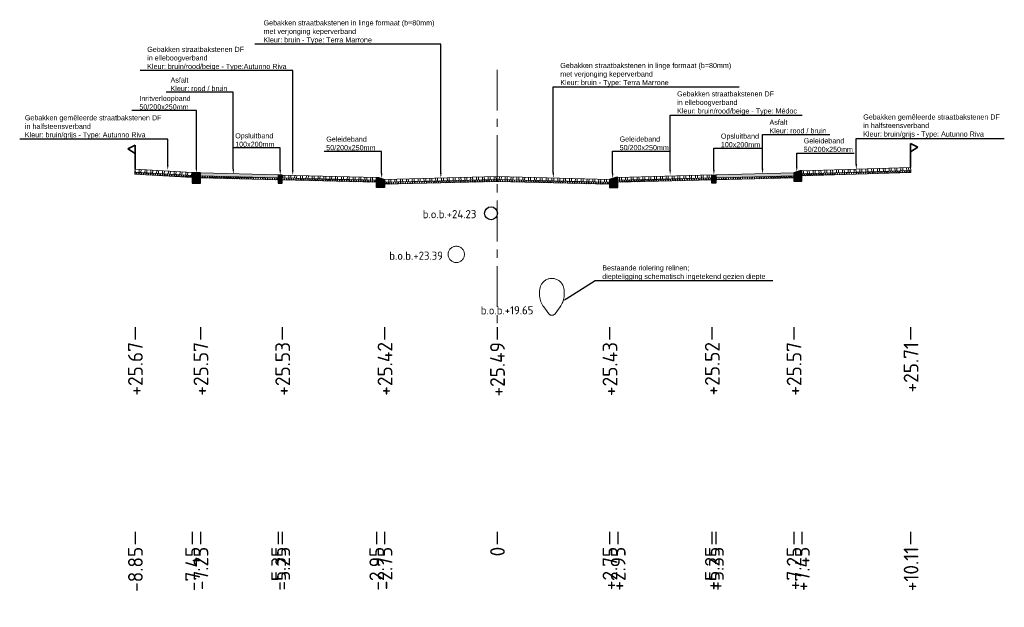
# Model space of a CAD drawing. Header units: metres. Extents: x 198530 to 198748, y 355169 to 355318.
# Tile 5 of 37: x 198570 to 198594, y 355191 to 355205. Entities that reach past the tile are written whole.
import ezdxf
from ezdxf import colors
from ezdxf.entities.mleader import LeaderData, LeaderLine
from ezdxf.math import Vec2, Vec3

# ---------------------------------------------------------------- set-up
doc = ezdxf.new("R2010")
doc.units = ezdxf.units.M
doc.linetypes.add('AM-AS', pattern=[16, 10, -2, 2, -2])
doc.linetypes.add('RI-GWA', pattern=[18.45, 6, -1.8, 1.75, -1.8, 1.75, -1.8, 1.75, -1.8])
doc.layers.get('Defpoints').update_dxf_attribs({"lineweight": 25})
for name, color, linetype, lineweight in [('B-WE-RI-GWA-BESTAANDE RIOLERING', 252, 'RI-GWA', 18), ('C3D-LABELS', 7, 'Continuous', 25), ('N-WE-AM-AS-G', 10, 'AM-AS', 18), ('N-WE-VH-VERHARDING_FUNDERING-G', 7, 'Continuous', 35), ('X-XX-AL-T25', 7, 'Continuous', 25)]:
    doc.layers.add(name, color=color, linetype=linetype, lineweight=lineweight)
doc.layers.add('N-WE-AL-DETAIL-G', color=7, linetype='Continuous')
doc.layers.add('N-WE-RI-DWA-NIEUWE RIOLERING', color=7, linetype='Continuous')
doc.styles.add('NLCS-ISO', font='NLCS-ISO.ttf')
doc.styles.add('NLCS-ISO-M200-T25', font='NLCS-ISO.ttf', dxfattribs={"height": 0.5})
doc.styles.add('NLCS-ISO-M50-T25', font='NLCS-ISO.ttf', dxfattribs={"height": 0.125})
pattern_1 = [(60, (-3613.88653, -302.51122), (-0.0433012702, 0.025), []), (120, (-3613.88653, -302.51122), (-0.0433012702, -0.025), [])]

# ---------------------------------------------------------------- blocks, each defined once
blk = doc.blocks.new('*U12')
at = {"lineweight": 9}
h = blk.add_hatch(dxfattribs=at)
h.set_pattern_fill('ANSI32', color=252, scale=0.015, angle=47)
h.paths.add_polyline_path([(0, 0), (-2.75, -0.069), (-2.749, -0.139), (0.001, -0.07)])
h = blk.add_hatch(dxfattribs=at)
h.set_pattern_fill('AVH-ASFALT', color=252, scale=0.05, pattern_type=2)
h.set_pattern_definition(pattern_1)
h.paths.add_polyline_path([(0.001, -0.07), (-2.749, -0.139), (-2.749, -0.189), (0.001, -0.12)])
for points in [[(0.001, -0.12), (-2.749, -0.189), (-2.75, -0.069), (0, 0)], [(0.001, -0.07), (-2.749, -0.139)]]:
    blk.add_lwpolyline(points, dxfattribs=at)
at = {"layer": 'Defpoints', "color": 6, "lineweight": 9}
for points in [[(0, 0), (-2.75, -0.069), (-2.749, -0.139), (0.001, -0.07)], [(0.001, -0.07), (-2.749, -0.139), (-2.749, -0.189), (0.001, -0.12)]]:
    blk.add_lwpolyline(points, close=True, dxfattribs=at)
blk = doc.blocks.new('*U14')
at = {"lineweight": 9}
h = blk.add_hatch(dxfattribs=at)
h.set_pattern_fill('ANSI32', color=252, scale=0.015, angle=47)
h.paths.add_polyline_path([(0, 0), (-2.75, -0.069), (-2.749, -0.139), (0.001, -0.07)])
h = blk.add_hatch(dxfattribs=at)
h.set_pattern_fill('AVH-ASFALT', color=252, scale=0.05, pattern_type=2)
h.set_pattern_definition(pattern_1)
h.paths.add_polyline_path([(0.001, -0.07), (-2.749, -0.139), (-2.749, -0.189), (0.001, -0.12)])
for points in [[(0.001, -0.12), (-2.749, -0.189), (-2.75, -0.069), (0, 0)], [(0.001, -0.07), (-2.749, -0.139)]]:
    blk.add_lwpolyline(points, dxfattribs=at)
at = {"layer": 'Defpoints', "color": 6, "lineweight": 9}
for points in [[(0, 0), (-2.75, -0.069), (-2.749, -0.139), (0.001, -0.07)], [(0.001, -0.07), (-2.749, -0.139), (-2.749, -0.189), (0.001, -0.12)]]:
    blk.add_lwpolyline(points, close=True, dxfattribs=at)
blk = doc.blocks.new('Geleideband_5-20x25')
at = {"layer": 'N-WE-AL-DETAIL-G'}
h = blk.add_hatch(color=252, dxfattribs=at)
h.dxf.hatch_style = 1
h.paths.add_polyline_path([(0.2, -0.25), (0, -0.25), (0, 0), (0.05, 0), (0.2, -0.05)])
blk.add_lwpolyline([(0.2, -0.25), (0, -0.25), (0, 0), (0.05, 0), (0.2, -0.05)], close=True)
blk = doc.blocks.new('*U13')
at = {"lineweight": 9}
h = blk.add_hatch(dxfattribs=at)
h.set_pattern_fill('ANSI32', color=252, scale=0.015, angle=47)
h.paths.add_polyline_path([(0, 0), (-2.3, -0.057), (-2.299, -0.127), (0.001, -0.07)])
h = blk.add_hatch(dxfattribs=at)
h.set_pattern_fill('AVH-ASFALT', color=252, scale=0.05, pattern_type=2)
h.set_pattern_definition(pattern_1)
h.paths.add_polyline_path([(0.001, -0.07), (-2.299, -0.127), (-2.299, -0.177), (0.001, -0.12)])
for points in [[(0.001, -0.12), (-2.299, -0.177), (-2.3, -0.057), (0, 0)], [(0.001, -0.07), (-2.299, -0.127)]]:
    blk.add_lwpolyline(points, dxfattribs=at)
at = {"layer": 'Defpoints', "color": 6, "lineweight": 9}
for points in [[(0, 0), (-2.3, -0.057), (-2.299, -0.127), (0.001, -0.07)], [(0.001, -0.07), (-2.299, -0.127), (-2.299, -0.177), (0.001, -0.12)]]:
    blk.add_lwpolyline(points, close=True, dxfattribs=at)
blk = doc.blocks.new('Opsluitband_100x200')
at = {"layer": 'N-WE-AL-DETAIL-G'}
h = blk.add_hatch(color=252, dxfattribs=at)
h.dxf.hatch_style = 1
h.paths.add_polyline_path([(0.1, 0), (0, 0), (0, -0.2), (0.1, -0.2)])
blk.add_lwpolyline([(0, -0.2), (0, 0), (0.1, 0), (0.1, -0.2)], close=True)
blk = doc.blocks.new('*U103')
at = {"lineweight": 9}
h = blk.add_hatch(color=252, dxfattribs=at)
h.dxf.hatch_style = 1
h.paths.add_polyline_path([(0, 0), (-1.9, -0.048), (-1.899, -0.117), (0.001, -0.07)])
h = blk.add_hatch(dxfattribs=at)
h.set_pattern_fill('AVH-ASFALT', color=252, scale=0.05, pattern_type=2)
h.set_pattern_definition(pattern_1)
h.paths.add_polyline_path([(0.001, -0.07), (-1.899, -0.117), (-1.899, -0.167), (0.001, -0.12)])
for points in [[(0.001, -0.12), (-1.899, -0.167), (-1.9, -0.048), (0, 0)], [(0.001, -0.07), (-1.899, -0.117)]]:
    blk.add_lwpolyline(points, dxfattribs=at)
at = {"layer": 'Defpoints', "color": 6, "lineweight": 9}
for points in [[(0, 0), (-1.9, -0.048), (-1.899, -0.117), (0.001, -0.07)], [(0.001, -0.07), (-1.899, -0.117), (-1.899, -0.167), (0.001, -0.12)]]:
    blk.add_lwpolyline(points, close=True, dxfattribs=at)
blk = doc.blocks.new('*U21')
at = {"lineweight": 9}
h = blk.add_hatch(dxfattribs=at)
h.set_pattern_fill('ANSI32', color=252, scale=0.015, angle=47)
h.paths.add_polyline_path([(0, 0), (-2.659, -0.066), (-2.659, -0.136), (0.001, -0.07)])
h = blk.add_hatch(dxfattribs=at)
h.set_pattern_fill('AVH-ASFALT', color=252, scale=0.05, pattern_type=2)
h.set_pattern_definition(pattern_1)
h.paths.add_polyline_path([(0.001, -0.07), (-2.659, -0.136), (-2.659, -0.186), (0.001, -0.12)])
for points in [[(0.001, -0.12), (-2.659, -0.186), (-2.659, -0.066), (0, 0)], [(0.001, -0.07), (-2.659, -0.136)]]:
    blk.add_lwpolyline(points, dxfattribs=at)
at = {"layer": 'Defpoints', "color": 6, "lineweight": 9}
for points in [[(0, 0), (-2.659, -0.066), (-2.659, -0.136), (0.001, -0.07)], [(0.001, -0.07), (-2.659, -0.136), (-2.659, -0.186), (0.001, -0.12)]]:
    blk.add_lwpolyline(points, close=True, dxfattribs=at)
blk = doc.blocks.new('OBJ_Grens')
at = {"layer": 'N-WE-VH-VERHARDING_FUNDERING-G'}
for p, q in [((0, 0), (0, 0.586)), ((0, 0.586), (0.179, 0.496)), ((0.179, 0.496), (0, 0.386))]:
    blk.add_line(p, q, dxfattribs=at)
blk = doc.blocks.new('Inritverloopband_20x25')
at = {"layer": 'N-WE-AL-DETAIL-G'}
h = blk.add_hatch(color=252, dxfattribs=at)
h.dxf.hatch_style = 1
h.paths.add_polyline_path([(0.2, -0.25), (0, -0.25), (0, 0), (0.2, 0)])
blk.add_lwpolyline([(0.2, -0.25), (0, -0.25), (0, 0), (0.2, 0)], close=True)
blk.add_lwpolyline([(0.2, 0), (0.2, 0.01)])
blk = doc.blocks.new('*U22')
at = {"lineweight": 9}
h = blk.add_hatch(dxfattribs=at)
h.set_pattern_fill('ANSI32', color=252, scale=0.015, angle=47)
h.paths.add_polyline_path([(0, 0), (-1.402, -0.035), (-1.401, -0.105), (0.001, -0.07)])
h = blk.add_hatch(dxfattribs=at)
h.set_pattern_fill('AVH-ASFALT', color=252, scale=0.05, pattern_type=2)
h.set_pattern_definition(pattern_1)
h.paths.add_polyline_path([(0.001, -0.07), (-1.401, -0.105), (-1.401, -0.155), (0.001, -0.12)])
for points in [[(0.001, -0.12), (-1.401, -0.155), (-1.402, -0.035), (0, 0)], [(0.001, -0.07), (-1.401, -0.105)]]:
    blk.add_lwpolyline(points, dxfattribs=at)
at = {"layer": 'Defpoints', "color": 6, "lineweight": 9}
for points in [[(0, 0), (-1.402, -0.035), (-1.401, -0.105), (0.001, -0.07)], [(0.001, -0.07), (-1.401, -0.105), (-1.401, -0.155), (0.001, -0.12)]]:
    blk.add_lwpolyline(points, close=True, dxfattribs=at)

msp = doc.modelspace()

# ---------------------------------------------------------------- linework, layer by layer
at = {"layer": 'B-WE-RI-GWA-BESTAANDE RIOLERING'}
msp.add_lwpolyline([(198583.022, 355198.131), (198582.901, 355198.303, -0.266628), (198582.837, 355198.843, -0.62829), (198583.373, 355198.819, -0.238625), (198583.299, 355198.303), (198583.178, 355198.131, -0.38881)], format="xyb", close=True, dxfattribs=at)
msp.add_circle((198580.762, 355199.588), 0.2, dxfattribs=at)
at = {"layer": 'C3D-LABELS', "color": 7, "linetype": 'Continuous', "lineweight": 25}
for p, q in [((198572.91, 355197.805), (198572.91, 355197.505)), ((198574.51, 355197.805), (198574.51, 355197.505)), ((198576.51, 355197.805), (198576.51, 355197.505)), ((198579.01, 355197.805), (198579.01, 355197.505)), ((198581.76, 355197.805), (198581.76, 355197.505)), ((198584.51, 355197.805), (198584.51, 355197.505)), ((198587.01, 355197.805), (198587.01, 355197.505)), ((198589.01, 355197.805), (198589.01, 355197.505)), ((198591.869, 355197.805), (198591.869, 355197.505)), ((198572.91, 355192.801), (198572.91, 355192.501)), ((198574.31, 355192.801), (198574.31, 355192.501)), ((198574.51, 355192.801), (198574.51, 355192.501)), ((198576.41, 355192.801), (198576.41, 355192.501)), ((198576.51, 355192.801), (198576.51, 355192.501)), ((198578.81, 355192.801), (198578.81, 355192.501)), ((198579.01, 355192.801), (198579.01, 355192.501)), ((198581.76, 355192.801), (198581.76, 355192.501)), ((198584.51, 355192.801), (198584.51, 355192.501)), ((198584.71, 355192.801), (198584.71, 355192.501)), ((198587.01, 355192.801), (198587.01, 355192.501)), ((198587.11, 355192.801), (198587.11, 355192.501)), ((198589.01, 355192.801), (198589.01, 355192.501)), ((198589.21, 355192.801), (198589.21, 355192.501)), ((198591.869, 355192.801), (198591.869, 355192.501))]:
    msp.add_line(p, q, dxfattribs=at)
at = {"layer": 'N-WE-AM-AS-G', "ltscale": 0.1}
msp.add_lwpolyline([(198581.76, 355204.103), (198581.76, 355197.86)], dxfattribs=at)
at = {"layer": 'N-WE-RI-DWA-NIEUWE RIOLERING'}
msp.add_circle((198581.612, 355200.592), 0.158, dxfattribs=at)

# ---------------------------------------------------------------- block references
at = {"layer": 'N-WE-AL-DETAIL-G', "xscale": -1}
for name, p in [('OBJ_Grens', (198572.91, 355201.669)), ('Geleideband_5-20x25', (198589.21, 355201.627)), ('Inritverloopband_20x25', (198574.51, 355201.577)), ('*U103', (198574.51, 355201.577)), ('Opsluitband_100x200', (198576.51, 355201.527)), ('*U13', (198576.51, 355201.527)), ('*U14', (198581.76, 355201.489)), ('Geleideband_5-20x25', (198584.71, 355201.47))]:
    msp.add_blockref(name, p, dxfattribs=at)
at = {"layer": 'N-WE-AL-DETAIL-G'}
for name, p in [('OBJ_Grens', (198591.869, 355201.709)), ('Geleideband_5-20x25', (198578.81, 355201.47)), ('*U12', (198581.76, 355201.489))]:
    msp.add_blockref(name, p, dxfattribs=at)
at = {"layer": 'N-WE-AL-DETAIL-G', "xscale": -1}
for name, p, rotation in [('*U22', (198572.91, 355201.669), 358.1195755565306), ('*U13', (198584.71, 355201.47), 2.868139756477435)]:
    msp.add_blockref(name, p, dxfattribs=dict(at, rotation=rotation))
at = {"layer": 'N-WE-AL-DETAIL-G'}
for name, p, rotation in [('*U21', (198591.869, 355201.709), 0.326770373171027), ('Opsluitband_100x200', (198587.01, 355201.527), 0.0002486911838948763), ('*U103', (198589.01, 355201.577), 0.0002486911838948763)]:
    msp.add_blockref(name, p, dxfattribs=dict(at, rotation=rotation))

# ---------------------------------------------------------------- texts
at = {"layer": 'B-WE-RI-GWA-BESTAANDE RIOLERING', "char_height": 0.2, "attachment_point": 1, "style": 'NLCS-ISO-M200-T25'}
for s, insert in [('b.o.b.+23.39', (198579.125, 355199.655)), ('b.o.b.+19.65', (198581.361, 355198.321))]:
    msp.add_mtext_dynamic_manual_height_columns(s, width=1.70356, gutter_width=2.5, heights=[0.543], dxfattribs=dict(at, insert=insert))
at = {"layer": 'C3D-LABELS', "color": 7, "linetype": 'Continuous', "lineweight": 25, "char_height": 0.36, "attachment_point": 6, "rotation": 90, "style": 'NLCS-ISO'}
for s, insert in [('+25.67', (198572.92, 355197.444)), ('+25.57', (198574.52, 355197.444)), ('+25.53', (198576.52, 355197.444)), ('+25.42', (198579.02, 355197.444)), ('+25.49', (198581.77, 355197.444)), ('+25.43', (198584.52, 355197.444)), ('+25.52', (198587.02, 355197.444)), ('+25.57', (198589.02, 355197.444)), ('+25.71', (198591.879, 355197.444)), ('-8.85', (198572.92, 355192.439)), ('-7.45', (198574.32, 355192.439)), ('-7.25', (198574.52, 355192.439)), ('-5.35', (198576.42, 355192.439)), ('-5.25', (198576.52, 355192.439)), ('-2.95', (198578.82, 355192.439)), ('-2.75', (198579.02, 355192.439)), ('0', (198581.77, 355192.439)), ('+2.75', (198584.52, 355192.439)), ('+2.95', (198584.72, 355192.439)), ('+5.25', (198587.02, 355192.439)), ('+5.35', (198587.12, 355192.439)), ('+7.25', (198589.02, 355192.439)), ('+7.45', (198589.22, 355192.439)), ('+10.11', (198591.879, 355192.439))]:
    msp.add_mtext(s, dxfattribs=dict(at, insert=insert))
at = {"layer": 'X-XX-AL-T25', "insert": (198579.942, 355200.671), "char_height": 0.2, "attachment_point": 1, "style": 'NLCS-ISO-M200-T25'}
msp.add_mtext_dynamic_manual_height_columns('b.o.b.+24.23', width=1.70356, gutter_width=2.5, heights=[0.543], dxfattribs=at)

# ---------------------------------------------------------------- leaders
at = {"layer": 'X-XX-AL-T25'}
ml = msp.add_multileader_mtext('Standard', dxfattribs=at)
ml.set_content('{\\fArial|b0|i0|c0|p34;Gebakken straatbakstenen in linge formaat (b=80mm) \\Pmet verjonging keperverband\\PKleur: bruin - Type: Terra Marrone}', color=256, style='NLCS-ISO-M50-T25')
ml.set_leader_properties(color=256, linetype='ByLayer', lineweight=-1)
ml.build(insert=Vec2(0, 0))
ml.multileader.update_dxf_attribs({"text_left_attachment_type": 5, "text_right_attachment_type": 5, "dogleg_length": 0.125, "arrow_head_size": 0.125})
ctx = ml.context
ctx.base_point, ctx.char_height, ctx.arrow_head_size, ctx.landing_gap_size, ctx.plane_origin = Vec3(198576.007, 355204.73), 0.125, 0.125, 0.045, Vec3(198580.904, 355201.802)
ctx.left_attachment, ctx.right_attachment = 5, 5
notes = []
notes.append((ctx, [(1, (1, 1, 0), (198580.385, 355204.73), (-1, 0), 0.125, [(0, [(198580.385, 355201.454)], 0, [])])]))
ctx.mtext.insert, ctx.mtext.flow_direction = Vec3(198576.052, 355205.311), 5
ml = msp.add_multileader_mtext('Standard', dxfattribs=at)
ml.set_content('{\\fArial|b0|i0|c0|p34;Gebakken straatbakstenen DF \\Pin elleboogverband\\PKleur: bruin/rood/beige - Type:Autunno Riva}', color=256, style='NLCS-ISO-M50-T25')
ml.set_leader_properties(color=256, linetype='ByLayer', lineweight=-1)
ml.build(insert=Vec2(0, 0))
ml.multileader.update_dxf_attribs({"text_left_attachment_type": 5, "text_right_attachment_type": 5, "dogleg_length": 0.125, "arrow_head_size": 0.125})
ctx = ml.context
ctx.base_point, ctx.char_height, ctx.arrow_head_size, ctx.landing_gap_size, ctx.plane_origin = Vec3(198573.163, 355204.079), 0.125, 0.125, 0.045, Vec3(198577.284, 355201.869)
ctx.left_attachment, ctx.right_attachment = 5, 5
notes.append((ctx, [(1, (1, 1, 0), (198576.765, 355204.079), (-1, 0), 0.125, [(0, [(198576.765, 355201.521)], 0, [])])]))
ctx.mtext.insert, ctx.mtext.flow_direction = Vec3(198573.208, 355204.662), 5
ml = msp.add_multileader_mtext('Standard', dxfattribs=at)
ml.set_content('{\\fArial|b0|i0|c0|p34;Gebakken straatbakstenen in linge formaat (b=80mm) \\Pmet verjonging keperverband\\PKleur: bruin - Type: Terra Marrone}', color=256, style='NLCS-ISO-M50-T25')
ml.set_leader_properties(color=256, linetype='ByLayer', lineweight=-1)
ml.build(insert=Vec2(0, 0))
ml.multileader.update_dxf_attribs({"text_left_attachment_type": 5, "text_right_attachment_type": 5, "dogleg_length": 0.125, "arrow_head_size": 0.125})
ctx = ml.context
ctx.base_point, ctx.char_height, ctx.arrow_head_size, ctx.landing_gap_size, ctx.plane_origin = Vec3(198583.26, 355203.687), 0.125, 0.125, 0.045, Vec3(198583.654, 355201.805)
ctx.left_attachment, ctx.right_attachment = 5, 5
notes.append((ctx, [(0, (1, 1, 0), (198583.135, 355203.687), (1, 0), 0.125, [(0, [(198583.135, 355201.457)], 0, [])])]))
ctx.mtext.insert, ctx.mtext.flow_direction = Vec3(198583.305, 355204.268), 5
ml = msp.add_multileader_mtext('Standard', dxfattribs=at)
ml.set_content('{\\fArial|b0|i0|c0|p34;Asfalt\\PKleur: rood / bruin}', color=256, style='NLCS-ISO-M50-T25')
ml.set_leader_properties(color=256, linetype='ByLayer', lineweight=-1)
ml.build(insert=Vec2(0, 0))
ml.multileader.update_dxf_attribs({"text_left_attachment_type": 5, "text_right_attachment_type": 5, "dogleg_length": 0.125, "arrow_head_size": 0.125})
ctx = ml.context
ctx.base_point, ctx.char_height, ctx.arrow_head_size, ctx.landing_gap_size, ctx.plane_origin = Vec3(198573.734, 355203.551), 0.125, 0.125, 0.045, Vec3(198575.832, 355201.916)
ctx.left_attachment, ctx.right_attachment = 5, 5
notes.append((ctx, [(1, (1, 1, 0), (198575.313, 355203.551), (-1, 0), 0.125, [(0, [(198575.313, 355201.55)], 0, [])])]))
ctx.mtext.insert, ctx.mtext.flow_direction = Vec3(198573.779, 355203.913), 5
ml = msp.add_multileader_mtext('Standard', dxfattribs=at)
ml.set_content('{\\fArial|b0|i0|c0|p34;Gebakken straatbakstenen DF \\Pin elleboogverband\\PKleur: bruin/rood/beige - Type: Médoc}', color=256, style='NLCS-ISO-M50-T25')
ml.set_leader_properties(color=256, linetype='ByLayer', lineweight=-1)
ml.build(insert=Vec2(0, 0))
ml.multileader.update_dxf_attribs({"text_left_attachment_type": 5, "text_right_attachment_type": 5, "dogleg_length": 0.125, "arrow_head_size": 0.125})
ctx = ml.context
ctx.base_point, ctx.char_height, ctx.arrow_head_size, ctx.landing_gap_size, ctx.plane_origin = Vec3(198586.115, 355202.991), 0.125, 0.125, 0.045, Vec3(198586.509, 355201.875)
ctx.left_attachment, ctx.right_attachment = 5, 5
notes.append((ctx, [(0, (1, 1, 0), (198585.99, 355202.991), (1, 0), 0.125, [(0, [(198585.99, 355201.528)], 0, [])])]))
ctx.mtext.insert, ctx.mtext.flow_direction = Vec3(198586.16, 355203.574), 5
ml = msp.add_multileader_mtext('Standard', dxfattribs=at)
ml.set_content('{\\fArial|b0|i0|c0|p34;Inritverloopband \\P50/200x250mm}', color=256, style='NLCS-ISO-M50-T25')
ml.set_leader_properties(color=256, linetype='ByLayer', lineweight=-1)
ml.build(insert=Vec2(0, 0))
ml.multileader.update_dxf_attribs({"text_left_attachment_type": 5, "text_right_attachment_type": 5, "dogleg_length": 0.125, "arrow_head_size": 0.125})
ctx = ml.context
ctx.base_point, ctx.char_height, ctx.arrow_head_size, ctx.landing_gap_size, ctx.plane_origin = Vec3(198572.972, 355203.102), 0.125, 0.125, 0.045, Vec3(198574.929, 355201.925)
ctx.left_attachment, ctx.right_attachment = 5, 5
notes.append((ctx, [(1, (1, 1, 0), (198574.41, 355203.102), (-1, 0), 0.125, [(0, [(198574.41, 355201.577)], 0, [])])]))
ctx.mtext.insert, ctx.mtext.flow_direction = Vec3(198573.017, 355203.463), 5
ml = msp.add_multileader_mtext('Standard', dxfattribs=at)
ml.set_content('{\\fArial|b0|i0|c0|p34;Gebakken gemêleerde straatbakstenen DF \\Pin halfsteensverband\\PKleur: bruin/grijs - Type: Autunno Riva}', color=256, style='NLCS-ISO-M50-T25')
ml.set_leader_properties(color=256, linetype='ByLayer', lineweight=-1)
ml.build(insert=Vec2(0, 0))
ml.multileader.update_dxf_attribs({"text_left_attachment_type": 5, "text_right_attachment_type": 5, "dogleg_length": 0.125, "arrow_head_size": 0.125})
ctx = ml.context
ctx.base_point, ctx.char_height, ctx.arrow_head_size, ctx.landing_gap_size, ctx.plane_origin = Vec3(198570.173, 355202.405), 0.125, 0.125, 0.045, Vec3(198572.153, 355201.938)
ctx.left_attachment, ctx.right_attachment = 5, 5
notes.append((ctx, [(1, (1, 1, 0), (198573.71, 355202.405), (-1, 0), 0.125, [(0, [(198573.71, 355201.648)], 0, [])])]))
ctx.mtext.insert, ctx.mtext.flow_direction = Vec3(198570.218, 355202.99), 5
ml = msp.add_multileader_mtext('Standard', dxfattribs=at)
ml.set_content('{\\fArial|b0|i0|c0|p34;Asfalt\\PKleur: rood / bruin}', color=256, style='NLCS-ISO-M50-T25')
ml.set_leader_properties(color=256, linetype='ByLayer', lineweight=-1)
ml.build(insert=Vec2(0, 0))
ml.multileader.update_dxf_attribs({"text_left_attachment_type": 5, "text_right_attachment_type": 5, "dogleg_length": 0.125, "arrow_head_size": 0.125})
ctx = ml.context
ctx.base_point, ctx.char_height, ctx.arrow_head_size, ctx.landing_gap_size, ctx.plane_origin = Vec3(198588.374, 355202.517), 0.125, 0.125, 0.045, Vec3(198588.768, 355201.903)
ctx.left_attachment, ctx.right_attachment = 5, 5
notes.append((ctx, [(0, (1, 1, 0), (198588.249, 355202.517), (1, 0), 0.125, [(0, [(198588.249, 355201.555)], 0, [])])]))
ctx.mtext.insert, ctx.mtext.flow_direction = Vec3(198588.419, 355202.88), 5
ml = msp.add_multileader_mtext('Standard', dxfattribs=at)
ml.set_content('{\\fArial|b0|i0|c0|p34;Gebakken gemêleerde straatbakstenen DF \\Pin halfsteensverband\\PKleur: bruin/grijs - Type: Autunno Riva}', color=256, style='NLCS-ISO-M50-T25')
ml.set_leader_properties(color=256, linetype='ByLayer', lineweight=-1)
ml.build(insert=Vec2(0, 0))
ml.multileader.update_dxf_attribs({"text_left_attachment_type": 5, "text_right_attachment_type": 5, "dogleg_length": 0.125, "arrow_head_size": 0.125})
ctx = ml.context
ctx.base_point, ctx.char_height, ctx.arrow_head_size, ctx.landing_gap_size, ctx.plane_origin = Vec3(198590.665, 355202.424), 0.125, 0.125, 0.045, Vec3(198588.983, 355201.958)
ctx.left_attachment, ctx.right_attachment = 5, 5
notes.append((ctx, [(0, (1, 1, 0), (198590.54, 355202.424), (1, 0), 0.125, [(0, [(198590.54, 355201.668)], 0, [])])]))
ctx.mtext.insert, ctx.mtext.flow_direction = Vec3(198590.71, 355203.009), 5
ml = msp.add_multileader_mtext('Standard', dxfattribs=at)
ml.set_content('{\\fArial|b0|i0|c0|p34;Opsluitband\\P100x200mm}', color=256, style='NLCS-ISO-M50-T25')
ml.set_leader_properties(color=256, linetype='ByLayer', lineweight=-1)
ml.build(insert=Vec2(0, 0))
ml.multileader.update_dxf_attribs({"text_left_attachment_type": 5, "text_right_attachment_type": 5, "dogleg_length": 0.125, "arrow_head_size": 0.125})
ctx = ml.context
ctx.base_point, ctx.char_height, ctx.arrow_head_size, ctx.landing_gap_size, ctx.plane_origin = Vec3(198575.314, 355202.189), 0.125, 0.125, 0.045, Vec3(198576.979, 355201.875)
ctx.left_attachment, ctx.right_attachment = 5, 5
notes.append((ctx, [(1, (1, 1, 0), (198576.46, 355202.189), (-1, 0), 0.125, [(0, [(198576.46, 355201.527)], 0, [])])]))
ctx.mtext.insert, ctx.mtext.flow_direction = Vec3(198575.359, 355202.55), 5
ml = msp.add_multileader_mtext('Standard', dxfattribs=at)
ml.set_content('{\\fArial|b0|i0|c0|p34;Geleideband\\P50/200x250mm}', color=256, style='NLCS-ISO-M50-T25')
ml.set_leader_properties(color=256, linetype='ByLayer', lineweight=-1)
ml.build(insert=Vec2(0, 0))
ml.multileader.update_dxf_attribs({"text_left_attachment_type": 5, "text_right_attachment_type": 5, "dogleg_length": 0.125, "arrow_head_size": 0.125})
ctx = ml.context
ctx.base_point, ctx.char_height, ctx.arrow_head_size, ctx.landing_gap_size, ctx.plane_origin = Vec3(198577.539, 355202.105), 0.125, 0.125, 0.045, Vec3(198579.459, 355201.791)
ctx.left_attachment, ctx.right_attachment = 5, 5
notes.append((ctx, [(1, (1, 1, 0), (198578.939, 355202.105), (-1, 0), 0.125, [(0, [(198578.939, 355201.443)], 0, [])])]))
ctx.mtext.insert, ctx.mtext.flow_direction = Vec3(198577.584, 355202.467), 5
ml = msp.add_multileader_mtext('Standard', dxfattribs=at)
ml.set_content('{\\fArial|b0|i0|c0|p34;Geleideband\\P50/200x250mm}', color=256, style='NLCS-ISO-M50-T25')
ml.set_leader_properties(color=256, linetype='ByLayer', lineweight=-1)
ml.build(insert=Vec2(0, 0))
ml.multileader.update_dxf_attribs({"text_left_attachment_type": 5, "text_right_attachment_type": 5, "dogleg_length": 0.125, "arrow_head_size": 0.125})
ctx = ml.context
ctx.base_point, ctx.char_height, ctx.arrow_head_size, ctx.landing_gap_size, ctx.plane_origin = Vec3(198584.71, 355202.107), 0.125, 0.125, 0.045, Vec3(198585.104, 355201.793)
ctx.left_attachment, ctx.right_attachment = 5, 5
notes.append((ctx, [(0, (1, 1, 0), (198584.585, 355202.107), (1, 0), 0.125, [(0, [(198584.585, 355201.445)], 0, [])])]))
ctx.mtext.insert, ctx.mtext.flow_direction = Vec3(198584.755, 355202.469), 5
ml = msp.add_multileader_mtext('Standard', dxfattribs=at)
ml.set_content('{\\fArial|b0|i0|c0|p34;Opsluitband\\P100x200mm}', color=256, style='NLCS-ISO-M50-T25')
ml.set_leader_properties(color=256, linetype='ByLayer', lineweight=-1)
ml.build(insert=Vec2(0, 0))
ml.multileader.update_dxf_attribs({"text_left_attachment_type": 5, "text_right_attachment_type": 5, "dogleg_length": 0.125, "arrow_head_size": 0.125})
ctx = ml.context
ctx.base_point, ctx.char_height, ctx.arrow_head_size, ctx.landing_gap_size, ctx.plane_origin = Vec3(198587.185, 355202.18), 0.125, 0.125, 0.045, Vec3(198587.579, 355201.875)
ctx.left_attachment, ctx.right_attachment = 5, 5
notes.append((ctx, [(0, (1, 1, 0), (198587.06, 355202.18), (1, 0), 0.125, [(0, [(198587.06, 355201.527)], 0, [])])]))
ctx.mtext.insert, ctx.mtext.flow_direction = Vec3(198587.23, 355202.541), 5
ml = msp.add_multileader_mtext('Standard', dxfattribs=at)
ml.set_content('{\\fArial|b0|i0|c0|p34;Geleideband\\P50/200x250mm}', color=256, style='NLCS-ISO-M50-T25')
ml.set_leader_properties(color=256, linetype='ByLayer', lineweight=-1)
ml.build(insert=Vec2(0, 0))
ml.multileader.update_dxf_attribs({"text_left_attachment_type": 5, "text_right_attachment_type": 5, "dogleg_length": 0.125, "arrow_head_size": 0.125})
ctx = ml.context
ctx.base_point, ctx.char_height, ctx.arrow_head_size, ctx.landing_gap_size, ctx.plane_origin = Vec3(198589.21, 355202.064), 0.125, 0.125, 0.045, Vec3(198589.604, 355201.949)
ctx.left_attachment, ctx.right_attachment = 5, 5
notes.append((ctx, [(0, (1, 1, 0), (198589.085, 355202.064), (1, 0), 0.125, [(0, [(198589.085, 355201.602)], 0, [])])]))
ctx.mtext.insert, ctx.mtext.flow_direction = Vec3(198589.255, 355202.426), 5
ml = msp.add_multileader_mtext('Standard', dxfattribs=at)
ml.set_content('{\\fArial|b0|i0|c0|p34;Bestaande riolering relinen;\\Pdiepteligging schematisch ingetekend gezien diepte}', color=256, style='NLCS-ISO-M50-T25')
ml.set_leader_properties(color=256, linetype='ByLayer', lineweight=-1)
ml.build(insert=Vec2(0, 0))
ml.multileader.update_dxf_attribs({"text_left_attachment_type": 5, "text_right_attachment_type": 5, "dogleg_length": 0.125, "arrow_head_size": 0.125})
ctx = ml.context
ctx.base_point, ctx.char_height, ctx.arrow_head_size, ctx.landing_gap_size, ctx.plane_origin = Vec3(198584.286, 355198.949), 0.125, 0.125, 0.045, Vec3(198584.68, 355198.635)
ctx.left_attachment, ctx.right_attachment = 5, 5
notes.append((ctx, [(0, (1, 1, 0), (198584.161, 355198.949), (1, 0), 0.125, [(0, [(198583.345, 355198.433)], 0, [])])]))
ctx.mtext.insert, ctx.mtext.flow_direction = Vec3(198584.331, 355199.32), 5
for ctx, leaders in notes:
    for number, flags, end, landing, length, lines in leaders:
        leader = LeaderData()
        leader.index, (leader.has_last_leader_line, leader.has_dogleg_vector, leader.attachment_direction) = number, flags
        leader.last_leader_point, leader.dogleg_vector, leader.dogleg_length = Vec3(end), Vec3(landing), length
        for number, points, colour, breaks in lines:
            line = LeaderLine()
            line.index, line.vertices, line.color, line.breaks = number, Vec3.list(points), colors.encode_raw_color(colour), breaks
            leader.lines.append(line)
        ctx.leaders.append(leader)

doc.saveas('drawing.dxf')
